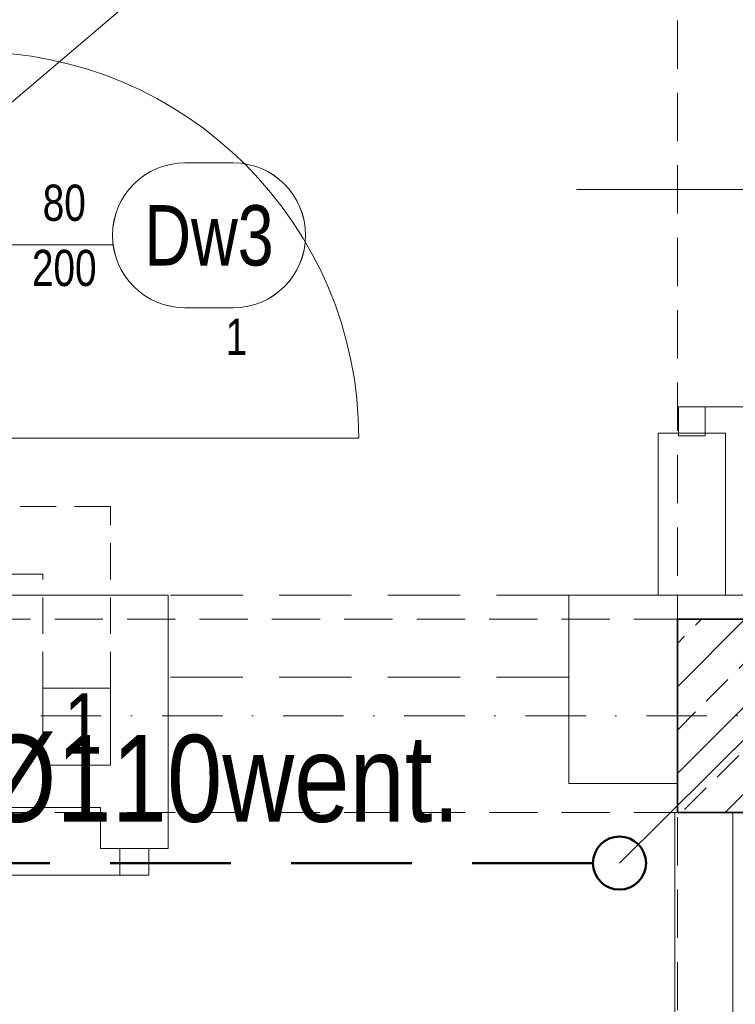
# Model space of a CAD drawing. Header units: millimetres. Extents: x -96593 to 66336, y -23969 to 7139.
# Tile 185 of 256: x -74496 to -74348, y -11496 to -11292. Entities that reach past the tile are written whole.
import ezdxf
from ezdxf.enums import TextEntityAlignment as Align

# ---------------------------------------------------------------- set-up
doc = ezdxf.new("R2010")
doc.units = ezdxf.units.MM
doc.linetypes.add('DASHDOT', pattern=[1, 0.5, -0.25, 0, -0.25])
doc.linetypes.add('DASHED', pattern=[0.75, 0.5, -0.25])
for name, color, linetype, lineweight in [('BA_drz', 7, 'Continuous', 18), ('BA_KS_ist.', 34, 'Continuous', 50), ('BA_sym', 7, 'Continuous', 18), ('BA_txc', 1, 'Continuous', 18), ('BA_txs', 2, 'Continuous', 18), ('MM_KS_OPISY', 7, 'Continuous', 9), ('mm_went_opis', 7, 'Continuous', 15), ('PG_KONSTRUKCJA', 5, 'Continuous', 35), ('PG_OSIE', 1, 'DASHDOT', 18), ('PG_PODCIĄGI', 1, 'DASHED', 18), ('PG_SZRAF', 1, 'Continuous', 18), ('PG_WIDOKOWE_CIENKIE', 1, 'Continuous', 18), ('PG_ŚCIANY_DZIAŁOWE', 3, 'Continuous', 18)]:
    doc.layers.add(name, color=color, linetype=linetype, lineweight=lineweight)
doc.layers.add('BA_pom', color=6, linetype='Continuous', lineweight=18, plot=False)
doc.styles.add('BIKTS', font='bikromsw.shx', dxfattribs={"width": 0.85})
doc.styles.get("Standard").update_dxf_attribs({"font": 'arial.ttf'})

# ---------------------------------------------------------------- blocks, each defined once
blk = doc.blocks.new('dr1h901')
at = {"color": 0}
blk.add_line((-0.5, 0), (-0.5, 1), dxfattribs=at)
blk.add_line((0, 0.3622), (0, -0.2655))
blk.add_arc((-0.5, 0), 1, 0, 90, dxfattribs=at)
blk = doc.blocks.new('jamb')
blk.add_lwpolyline([(-0.5, -0.5), (-0.5, 0.5), (0.5, 0.5), (0.5, -0.5)], close=True)
blk = doc.blocks.new('symdrz')
blk.add_lwpolyline([(-10, -30, -1), (-10, 30), (10, 30, -1), (10, -30)], format="xyb", close=True)
at = {"style": 'BIKTS', "width": 0.8}
blk.add_attdef('SZERDRZ', text='', height=25, dxfattribs=at).set_placement((77.15, 8.8), align=Align.CENTER)
blk.add_attdef('SYMDRZ', text='', height=25, dxfattribs=at).set_placement((0, 0), align=Align.MIDDLE)
blk.add_attdef('WYSDRZ', text='', height=25, dxfattribs=at).set_placement((77.15, -9.49), align=Align.TOP_CENTER)
blk = doc.blocks.new('A$C243F7E6F')
at = {"layer": 'PG_SZRAF'}
h = blk.add_hatch(dxfattribs=at)
h.set_pattern_fill('ANSI33', color=256, scale=2)
h.set_pattern_definition([(45, (-6891.598, -2675.306), (-8.980256, 8.980256), []), (45, (-6882.618, -2675.306), (-8.980256, 8.980256), [6.35, -3.175])])
h.paths.add_polyline_path([(0, 0), (40, 0), (40, -40), (0, -40)])
at = {"layer": 'PG_KONSTRUKCJA'}
blk.add_lwpolyline([(0, 0), (40, 0), (40, -40), (0, -40), (0, 0)], dxfattribs=at)
blk = doc.blocks.new('A$C19ebea96')
at = {"layer": 'PG_WIDOKOWE_CIENKIE', "color": 40, "true_color": 0xf8d731}
blk.add_lwpolyline([(1131.57, -1219.26), (1117.57, -1219.26), (1117.57, -1235.26), (1131.57, -1235.26)], close=True, dxfattribs=at)
blk = doc.blocks.new('A$C5DA075D8')
at = {"layer": 'mm_went_opis', "color": 252, "linetype": 'DASHED', "lineweight": 15, "ltscale": 15}
for p, q in [((2166.41, 836.1), (2130.84, 836.1)), ((2166.41, 798.5), (2166.41, 836.1)), ((2152.41, 822.1), (2130.84, 822.1)), ((2152.41, 798.5), (2152.41, 822.1))]:
    blk.add_line(p, q, dxfattribs=at)
at = {"layer": 'PG_OSIE', "color": 252, "ltscale": 25}
blk.add_lwpolyline([(696.17, 792.76), (2976.42, 792.76)], dxfattribs=at)
at = {"layer": 'PG_PODCIĄGI', "color": 252, "ltscale": 30}
for p, q in [((2261.34, 817.76), (2178.34, 817.76)), ((2261.34, 800.76), (2178.34, 800.76))]:
    blk.add_line(p, q, dxfattribs=at)
at = {"layer": 'PG_PODCIĄGI', "color": 252, "ltscale": 20}
for points in [[(2283.84, 2631.76), (2283.84, 157.76)], [(924.84, 812.76), (2778.84, 812.76)], [(924.84, 772.76), (2778.84, 772.76)]]:
    blk.add_lwpolyline(points, dxfattribs=at)
at = {"layer": 'PG_ŚCIANY_DZIAŁOWE', "color": 252}
for points in [[(2293.84, 851.26), (2279.84, 851.26), (2279.84, 817.76), (2293.84, 817.76)], [(2261.34, 817.76), (2283.84, 817.76), (2283.84, 778.76), (2261.34, 778.76)]]:
    blk.add_lwpolyline(points, close=True, dxfattribs=at)
for points in [[(1871.84, 772.76), (1871.84, 817.76), (2178.34, 817.76), (2178.34, 765.26), (2164.34, 765.26), (2164.34, 773.76), (2092.34, 773.76), (2092.34, 800.76), (1901.34, 800.76), (1901.34, 772.76), (1873.84, 772.76)], [(2323.84, 817.76), (2283.84, 817.76)], [(2283.34, 772.76), (2283.34, 655.76), (2280.84, 655.76), (2280.84, 641.76), (2295.34, 641.76), (2295.34, 772.76), (2283.34, 772.76)]]:
    blk.add_lwpolyline(points, dxfattribs=at)
at = {"color": 252}
blk.add_blockref('A$C19ebea96', (1034.84, 2017.76), dxfattribs=at)
at = {"layer": 'BA_drz', "color": 252}
for name, p, xscale, yscale, zscale, rotation in [('dr1h901', (2286.84, 901.76), -90, 89.99999999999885, -90, 270), ('dr1h901', (2137.84, 890.26), -80, 79.99999999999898, -80, 270), ('jamb', (2171.34, 762.51), -5.5, 5.999999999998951, 5.5, 270), ('dr1h901', (2171.34, 714.76), -90, 89.99999999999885, -90, 90)]:
    blk.add_blockref(name, p, dxfattribs=dict(at, xscale=xscale, yscale=yscale, zscale=zscale, rotation=rotation))
at = {"layer": 'BA_drz', "color": 252, "xscale": -5.5, "yscale": 5.999999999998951, "zscale": 5.5}
blk.add_blockref('jamb', (2286.84, 853.76), dxfattribs=at)
at = {"layer": 'BA_sym', "color": 252}
ref = blk.add_blockref('symdrz', (2186.82, 892.26), dxfattribs=dict(at, xscale=0.5000000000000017, yscale=0.5000000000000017, zscale=0.5000000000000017, rotation=4.729105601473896e-06))
ref.add_attrib('Symdrz', 'Dw3', dxfattribs={"height": 12.5, "rotation": 0, "style": 'BIKTS', "width": 0.8}).set_placement((2186.82, 892.26), align=Align.MIDDLE_CENTER)
ref.add_attrib('Szerdrz', '80', dxfattribs={"layer": 'BA_txc', "height": 7.5, "rotation": 0, "style": 'BIKTS', "width": 0.8}).set_placement((2156.82, 899.01), align=Align.MIDDLE_CENTER)
ref.add_attrib('Wysdrz', '200', dxfattribs={"layer": 'BA_txc', "height": 7.5, "rotation": 0, "style": 'BIKTS', "width": 0.8}).set_placement((2156.82, 885.51), align=Align.MIDDLE_CENTER)
ref.add_attrib('Sztuk', '1', (2190.25, 867.51), dxfattribs={"layer": 'BA_pom', "height": 7.5, "rotation": 0, "style": 'BIKTS', "width": 0.8})
at = {"layer": 'PG_KONSTRUKCJA', "color": 252}
blk.add_blockref('A$C243F7E6F', (2283.84, 812.76), dxfattribs=at)
at = {"layer": 'BA_txs', "color": 252, "insert": (2218.91, 263.47), "char_height": 12.5, "width": 265.5977, "attachment_point": 7, "rotation": 90, "style": 'BIKTS'}
blk.add_mtext('\\pi58.92981;LISTWA ODBOJOWA\\P\\pi95.61136; ŚCIENNA', dxfattribs=at)
at = {"layer": 'mm_went_opis', "color": 252, "lineweight": 30, "style": 'BIKTS', "width": 0.85}
blk.add_text('1', height=12.5, dxfattribs=at).set_placement((2156.79, 784.91))

msp = doc.modelspace()

# ---------------------------------------------------------------- linework, layer by layer
at = {"layer": 'BA_KS_ist.', "linetype": 'DASHED', "ltscale": 50}
msp.add_line((-74377.01, -11466.82), (-74582.2, -11466.82), dxfattribs=at)
at = {"layer": 'BA_KS_ist.', "linetype": 'Continuous', "ltscale": 25}
msp.add_circle((-74371.51, -11466.82), 5.5, dxfattribs=at)
at = {"layer": 'MM_KS_OPISY'}
for p, q in [((-74309.37, -11148.98), (-74597.82, -11394.75)), ((-74251.77, -11348.07), (-74371.51, -11466.82))]:
    msp.add_line(p, q, dxfattribs=at)

# ---------------------------------------------------------------- block references
at = {"layer": 'BA_drz', "color": 252}
for name, p, xscale, yscale, zscale, rotation in [('dr1h901', (-74356.51, -11327.32), -90, 89.99999999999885, -90, 270), ('dr1h901', (-74505.51, -11338.82), -80, 79.99999999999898, -80, 270), ('jamb', (-74472.01, -11466.57), -5.5, 5.999999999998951, 5.5, 270), ('dr1h901', (-74472.01, -11514.32), -90, 89.99999999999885, -90, 89.99999999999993)]:
    msp.add_blockref(name, p, dxfattribs=dict(at, xscale=xscale, yscale=yscale, zscale=zscale, rotation=rotation))
at = {"layer": 'BA_drz', "color": 252, "xscale": -5.5, "yscale": 5.999999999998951, "zscale": 5.5}
msp.add_blockref('jamb', (-74356.51, -11375.32), dxfattribs=at)
at = {"layer": 'BA_sym', "color": 252}
ref = msp.add_blockref('symdrz', (-74456.54, -11336.82), dxfattribs=dict(at, xscale=0.5000000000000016, yscale=0.5000000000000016, zscale=0.5000000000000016, rotation=4.729105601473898e-06))
ref.add_attrib('Symdrz', 'Dw3', dxfattribs={"height": 12.5, "rotation": 0, "style": 'BIKTS', "width": 0.8}).set_placement((-74456.54, -11336.82), align=Align.MIDDLE_CENTER)
ref.add_attrib('Szerdrz', '80', dxfattribs={"layer": 'BA_txc', "height": 7.5, "rotation": 0, "style": 'BIKTS', "width": 0.8}).set_placement((-74486.54, -11330.07), align=Align.MIDDLE_CENTER)
ref.add_attrib('Wysdrz', '200', dxfattribs={"layer": 'BA_txc', "height": 7.5, "rotation": 0, "style": 'BIKTS', "width": 0.8}).set_placement((-74486.54, -11343.57), align=Align.MIDDLE_CENTER)
ref.add_attrib('Sztuk', '1', (-74453.11, -11361.57), dxfattribs={"layer": 'BA_pom', "height": 7.5, "rotation": 0, "style": 'BIKTS', "width": 0.8})
at = {"layer": 'mm_went_opis', "color": 2, "lineweight": 60}
msp.add_blockref('A$C5DA075D8', (-76643.35, -12229.08), dxfattribs=at)

# ---------------------------------------------------------------- texts
at = {"layer": 'BA_txs', "color": 252, "insert": (-74424.45, -11965.6), "char_height": 12.5, "width": 265.5977, "attachment_point": 7, "rotation": 90, "style": 'BIKTS'}
msp.add_mtext('\\pi58.92981;LISTWA ODBOJOWA\\P\\pi95.61136; ŚCIENNA', dxfattribs=at)
at = {"layer": 'MM_KS_OPISY', "insert": (-74504.23, -11440.28), "char_height": 18, "attachment_point": 1}
msp.add_mtext_dynamic_manual_height_columns('{\\fArial Narrow|b0|i0|c238|p34;%%C110went.}', width=200.9859, gutter_width=1, heights=[0], dxfattribs=at)

doc.saveas('drawing.dxf')
